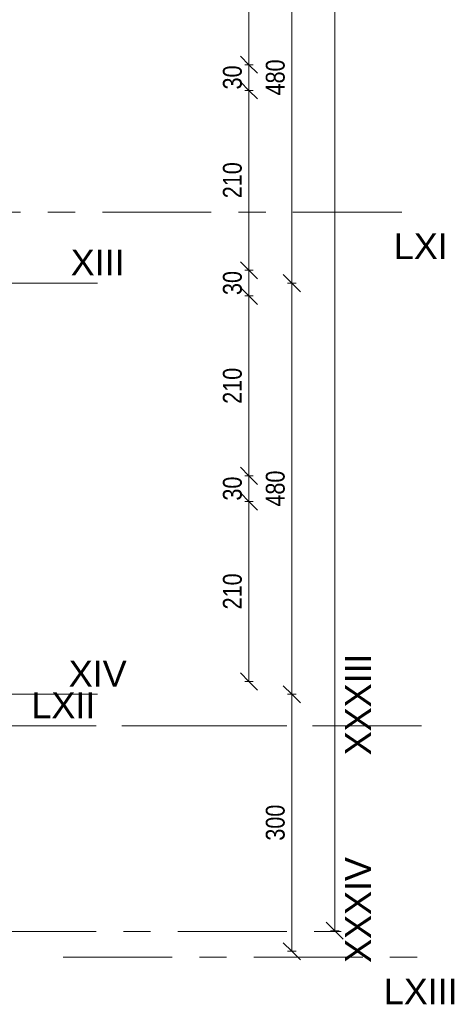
# Model space of a CAD drawing. Header units: centimetres. Extents: x -1743 to 21705, y -8842 to 3590.
# Tile 16 of 44: x 1252 to 1756, y 46 to 1196. Entities that reach past the tile are written whole.
import ezdxf

# ---------------------------------------------------------------- set-up
doc = ezdxf.new("R2010")
doc.units = ezdxf.units.CM
doc.linetypes.add('Oś', pattern=[222.25, 127, -31.75, 31.75, -31.75])
for name, color, linetype, lineweight in [('A-ANNO-DIMS', 211, 'Continuous', 13), ('A-ANNO-DIMS-100', 211, 'Continuous', 13), ('S-GRID', 1, 'Continuous', 13), ('S-GRID-IDEN', 1, 'Continuous', 13)]:
    doc.layers.add(name, color=color, linetype=linetype, lineweight=lineweight)
doc.styles.add('Arial Narrow_2', font='ARIALN.TTF', dxfattribs={"height": 22})
doc.styles.add('Arial_1', font='arial.ttf', dxfattribs={"height": 30})
doc.dimstyles.new('Diagonal_1_100__0_1__1', dxfattribs={"dimscale": 30.48, "dimtxt": 22.515481, "dimasz": 0.656168, "dimexe": 0.164042, "dimexo": 0.0625, "dimgap": 0.065617, "dimtad": 1, "dimdec": 1, "dimrnd": 0.1, "dimdsep": 46, "dimtxsty": 'Arial Narrow_2', "dimblk1": 'OBLIQUE', "dimblk2": 'OBLIQUE', "dimsah": 1, "dimcen": 0.09, "dimazin": 0, "dimtfac": 1, "dimtdec": 4, "dimtix": 1, "dimtmove": 0, "dimatfit": 3, "dimfxl": 0.164042, "dimfxlon": 1, "dimtvp": 1, "dimtolj": 1, "dimtzin": 0, "dimarcsym": 2})

# ---------------------------------------------------------------- blocks, each defined once
blk = doc.blocks.new('Pawilon J_rvt-1-6_piętro IV __13_80 m_ - stan istniejący')
at = {"layer": 'S-GRID', "linetype": 'Oś'}
for p, q in [((1125.8, 971.3), (1720.1, 971.3)), ((1720.1, 371.3), (1302.4, 371.3)), ((1302.4, 101.3), (1720.1, 101.3))]:
    blk.add_line(p, q, dxfattribs=at)
at = {"layer": 'S-GRID-IDEN', "char_height": 30, "attachment_point": 5, "line_spacing_factor": 0.936439, "style": 'Arial_1'}
for s, insert, width in [('\\pxqc,t4.23333,8.46667,12.7,16.93333,21.16667,25.4,29.63333,33.86667,38.1,42.33333,46.56667,50.8,55.03333,59.26667,63.5,67.73333,71.96667,76.2,80.43333,84.66667,88.9,93.13333,97.36667,101.6,105.83333,110.06667,114.3,118.53333,122.76667,127,131.23333,135.46667;{LXI}', (1719.3, 931.4), 63.5), ('\\pxqc,t4.23333,8.46667,12.7,16.93333,21.16667,25.4,29.63333,33.86667,38.1,42.33333,46.56667,50.8,55.03333,59.26667,63.5,67.73333,71.96667,76.2,80.43333,84.66667,88.9,93.13333,97.36667,101.6,105.83333,110.06667,114.3,118.53333,122.76667,127,131.23333,135.46667;{LXII}', (1302.6, 395.4), 75.4), ('\\pxqc,t4.23333,8.46667,12.7,16.93333,21.16667,25.4,29.63333,33.86667,38.1,42.33333,46.56667,50.8,55.03333,59.26667,63.5,67.73333,71.96667,76.2,80.43333,84.66667,88.9,93.13333,97.36667,101.6,105.83333,110.06667,114.3,118.53333,122.76667,127,131.23333,135.46667;{LXIII}', (1719.3, 61.4), 87.3)]:
    blk.add_mtext(s, dxfattribs=dict(at, insert=insert, width=width))
blk = doc.blocks.new('Pawilon F_rvt-1-6_piętro IV __13_80 m_ - stan istniejący')
at = {"layer": 'S-GRID', "linetype": 'Oś'}
for p, q in [((102.6, 371.3), (1638.2, 371.3)), ((102.6, 131.3), (1638.2, 131.3))]:
    blk.add_line(p, q, dxfattribs=at)
at = {"layer": 'S-GRID-IDEN', "char_height": 30, "attachment_point": 5, "rotation": 90, "line_spacing_factor": 0.936439, "style": 'Arial_1'}
for s, insert, width in [('\\pxqc,t4.23333,8.46667,12.7,16.93333,21.16667,25.4,29.63333,33.86667,38.1,42.33333,46.56667,50.8,55.03333,59.26667,63.5,67.73333,71.96667,76.2,80.43333,84.66667,88.9,93.13333,97.36667,101.6,105.83333,110.06667,114.3,118.53333,122.76667,127,131.23333,135.46667;{XXXIII}', (1646.1, 396.5), 117.8), ('\\pxqc,t4.23333,8.46667,12.7,16.93333,21.16667,25.4,29.63333,33.86667,38.1,42.33333,46.56667,50.8,55.03333,59.26667,63.5,67.73333,71.96667,76.2,80.43333,84.66667,88.9,93.13333,97.36667,101.6,105.83333,110.06667,114.3,118.53333,122.76667,127,131.23333,135.46667;{XXXIV}', (1646.1, 156.5), 122.4)]:
    blk.add_mtext(s, dxfattribs=dict(at, insert=insert, width=width))
blk = doc.blocks.new('DIMBLOCK146-6_piętro IV __13_80 m_ - stan istniejący')
at = {"layer": 'A-ANNO-DIMS-100'}
for p, q in [((1619, 2848.3), (1609, 2858.3)), ((1614, 2848.3), (1624, 2848.3)), ((1619, 2848.3), (1614, 2848.3)), ((1619, 132.3), (1619, 2848.3)), ((1619, 2848.3), (1629, 2838.3)), ((1619, 132.3), (1609, 142.3)), ((1614, 132.3), (1624, 132.3)), ((1619, 132.3), (1614, 132.3)), ((1619, 132.3), (1629, 122.3))]:
    blk.add_line(p, q, dxfattribs=at)
at = {"layer": 'A-ANNO-DIMS-100', "color": 0, "insert": (1588.6, 1462.4), "char_height": 22, "width": 66.903, "attachment_point": 1, "rotation": 90, "line_spacing_factor": 0.974696, "style": 'Arial Narrow_2'}
blk.add_mtext('2716', dxfattribs=at)
blk = doc.blocks.new('_Oblique')
at = {"color": 0, "linetype": 'ByBlock', "lineweight": -2}
blk.add_line((-0.5, -0.5), (0.5, 0.5), dxfattribs=at)
blk = doc.blocks.new('DIMBLOCK147-6_piętro IV __13_80 m_ - stan istniejący')
at = {"layer": 'A-ANNO-DIMS-100'}
for p, q in [((1519, 633.3), (1509, 643.3)), ((1514, 633.3), (1524, 633.3)), ((1519, 633.3), (1514, 633.3)), ((1519, 423.3), (1519, 633.3)), ((1519, 633.3), (1529, 623.3)), ((1519, 423.3), (1509, 433.3)), ((1514, 423.3), (1524, 423.3)), ((1519, 423.3), (1514, 423.3)), ((1519, 423.3), (1529, 413.3))]:
    blk.add_line(p, q, dxfattribs=at)
at = {"layer": 'A-ANNO-DIMS-100', "color": 0, "insert": (1488.6, 507.4), "char_height": 22, "width": 50.177, "attachment_point": 1, "rotation": 90, "line_spacing_factor": 0.974696, "style": 'Arial Narrow_2'}
blk.add_mtext('210', dxfattribs=at)
blk = doc.blocks.new('DIMBLOCK148-6_piętro IV __13_80 m_ - stan istniejący')
at = {"layer": 'A-ANNO-DIMS-100'}
for p, q in [((1519, 663.3), (1509, 673.3)), ((1514, 663.3), (1524, 663.3)), ((1519, 663.3), (1514, 663.3)), ((1519, 633.3), (1519, 663.3)), ((1519, 663.3), (1529, 653.3)), ((1519, 633.3), (1509, 643.3)), ((1514, 633.3), (1524, 633.3)), ((1519, 633.3), (1514, 633.3)), ((1519, 633.3), (1529, 623.3))]:
    blk.add_line(p, q, dxfattribs=at)
at = {"layer": 'A-ANNO-DIMS-100', "color": 0, "insert": (1488.6, 634.4), "char_height": 22, "width": 33.452, "attachment_point": 1, "rotation": 90, "line_spacing_factor": 0.974696, "style": 'Arial Narrow_2'}
blk.add_mtext('30', dxfattribs=at)
blk = doc.blocks.new('DIMBLOCK149-6_piętro IV __13_80 m_ - stan istniejący')
at = {"layer": 'A-ANNO-DIMS-100'}
for p, q in [((1519, 873.3), (1509, 883.3)), ((1514, 873.3), (1524, 873.3)), ((1519, 873.3), (1514, 873.3)), ((1519, 663.3), (1519, 873.3)), ((1519, 873.3), (1529, 863.3)), ((1519, 663.3), (1509, 673.3)), ((1514, 663.3), (1524, 663.3)), ((1519, 663.3), (1514, 663.3)), ((1519, 663.3), (1529, 653.3))]:
    blk.add_line(p, q, dxfattribs=at)
at = {"layer": 'A-ANNO-DIMS-100', "color": 0, "insert": (1488.6, 747.4), "char_height": 22, "width": 50.177, "attachment_point": 1, "rotation": 90, "line_spacing_factor": 0.974696, "style": 'Arial Narrow_2'}
blk.add_mtext('210', dxfattribs=at)
blk = doc.blocks.new('DIMBLOCK150-6_piętro IV __13_80 m_ - stan istniejący')
at = {"layer": 'A-ANNO-DIMS-100'}
for p, q in [((1519, 903.3), (1509, 913.3)), ((1514, 903.3), (1524, 903.3)), ((1519, 903.3), (1514, 903.3)), ((1519, 873.3), (1519, 903.3)), ((1519, 903.3), (1529, 893.3)), ((1519, 873.3), (1509, 883.3)), ((1514, 873.3), (1524, 873.3)), ((1519, 873.3), (1514, 873.3)), ((1519, 873.3), (1529, 863.3))]:
    blk.add_line(p, q, dxfattribs=at)
at = {"layer": 'A-ANNO-DIMS-100', "color": 0, "insert": (1488.6, 874.4), "char_height": 22, "width": 33.452, "attachment_point": 1, "rotation": 90, "line_spacing_factor": 0.974696, "style": 'Arial Narrow_2'}
blk.add_mtext('30', dxfattribs=at)
blk = doc.blocks.new('DIMBLOCK151-6_piętro IV __13_80 m_ - stan istniejący')
at = {"layer": 'A-ANNO-DIMS-100'}
for p, q in [((1519, 1113.3), (1509, 1123.3)), ((1514, 1113.3), (1524, 1113.3)), ((1519, 1113.3), (1514, 1113.3)), ((1519, 903.3), (1519, 1113.3)), ((1519, 1113.3), (1529, 1103.3)), ((1519, 903.3), (1509, 913.3)), ((1514, 903.3), (1524, 903.3)), ((1519, 903.3), (1514, 903.3)), ((1519, 903.3), (1529, 893.3))]:
    blk.add_line(p, q, dxfattribs=at)
at = {"layer": 'A-ANNO-DIMS-100', "color": 0, "insert": (1488.6, 987.4), "char_height": 22, "width": 50.177, "attachment_point": 1, "rotation": 90, "line_spacing_factor": 0.974696, "style": 'Arial Narrow_2'}
blk.add_mtext('210', dxfattribs=at)
blk = doc.blocks.new('DIMBLOCK152-6_piętro IV __13_80 m_ - stan istniejący')
at = {"layer": 'A-ANNO-DIMS-100'}
for p, q in [((1519, 1143.3), (1509, 1153.3)), ((1514, 1143.3), (1524, 1143.3)), ((1519, 1143.3), (1514, 1143.3)), ((1519, 1113.3), (1519, 1143.3)), ((1519, 1143.3), (1529, 1133.3)), ((1519, 1113.3), (1509, 1123.3)), ((1514, 1113.3), (1524, 1113.3)), ((1519, 1113.3), (1514, 1113.3)), ((1519, 1113.3), (1529, 1103.3))]:
    blk.add_line(p, q, dxfattribs=at)
at = {"layer": 'A-ANNO-DIMS-100', "color": 0, "insert": (1488.6, 1114.4), "char_height": 22, "width": 33.452, "attachment_point": 1, "rotation": 90, "line_spacing_factor": 0.974696, "style": 'Arial Narrow_2'}
blk.add_mtext('30', dxfattribs=at)
blk = doc.blocks.new('DIMBLOCK153-6_piętro IV __13_80 m_ - stan istniejący')
at = {"layer": 'A-ANNO-DIMS-100'}
for p, q in [((1519, 1353.3), (1509, 1363.3)), ((1514, 1353.3), (1524, 1353.3)), ((1519, 1353.3), (1514, 1353.3)), ((1519, 1143.3), (1519, 1353.3)), ((1519, 1353.3), (1529, 1343.3)), ((1519, 1143.3), (1509, 1153.3)), ((1514, 1143.3), (1524, 1143.3)), ((1519, 1143.3), (1514, 1143.3)), ((1519, 1143.3), (1529, 1133.3))]:
    blk.add_line(p, q, dxfattribs=at)
at = {"layer": 'A-ANNO-DIMS-100', "color": 0, "insert": (1488.6, 1227.4), "char_height": 22, "width": 50.177, "attachment_point": 1, "rotation": 90, "line_spacing_factor": 0.974696, "style": 'Arial Narrow_2'}
blk.add_mtext('210', dxfattribs=at)
blk = doc.blocks.new('DIMBLOCK237-6_piętro IV __13_80 m_ - stan istniejący')
at = {"layer": 'A-ANNO-DIMS-100'}
for p, q in [((1569, 408.3), (1559, 418.3)), ((1564, 408.3), (1574, 408.3)), ((1569, 408.3), (1564, 408.3)), ((1569, 108.3), (1569, 408.3)), ((1569, 408.3), (1579, 398.3)), ((1569, 108.3), (1559, 118.3)), ((1564, 108.3), (1574, 108.3)), ((1569, 108.3), (1564, 108.3)), ((1569, 108.3), (1579, 98.3))]:
    blk.add_line(p, q, dxfattribs=at)
at = {"layer": 'A-ANNO-DIMS-100', "color": 0, "insert": (1538.6, 237.4), "char_height": 22, "width": 50.177, "attachment_point": 1, "rotation": 90, "line_spacing_factor": 0.974696, "style": 'Arial Narrow_2'}
blk.add_mtext('300', dxfattribs=at)
blk = doc.blocks.new('DIMBLOCK238-6_piętro IV __13_80 m_ - stan istniejący')
at = {"layer": 'A-ANNO-DIMS-100'}
for p, q in [((1569, 888.3), (1559, 898.3)), ((1564, 888.3), (1574, 888.3)), ((1569, 888.3), (1564, 888.3)), ((1569, 408.3), (1569, 888.3)), ((1569, 888.3), (1579, 878.3)), ((1569, 408.3), (1559, 418.3)), ((1564, 408.3), (1574, 408.3)), ((1569, 408.3), (1564, 408.3)), ((1569, 408.3), (1579, 398.3))]:
    blk.add_line(p, q, dxfattribs=at)
at = {"layer": 'A-ANNO-DIMS-100', "color": 0, "insert": (1538.6, 627.4), "char_height": 22, "width": 50.177, "attachment_point": 1, "rotation": 90, "line_spacing_factor": 0.974696, "style": 'Arial Narrow_2'}
blk.add_mtext('480', dxfattribs=at)
blk = doc.blocks.new('DIMBLOCK239-6_piętro IV __13_80 m_ - stan istniejący')
at = {"layer": 'A-ANNO-DIMS-100'}
for p, q in [((1569, 1368.3), (1559, 1378.3)), ((1564, 1368.3), (1574, 1368.3)), ((1569, 1368.3), (1564, 1368.3)), ((1569, 888.3), (1569, 1368.3)), ((1569, 1368.3), (1579, 1358.3)), ((1569, 888.3), (1559, 898.3)), ((1564, 888.3), (1574, 888.3)), ((1569, 888.3), (1564, 888.3)), ((1569, 888.3), (1579, 878.3))]:
    blk.add_line(p, q, dxfattribs=at)
at = {"layer": 'A-ANNO-DIMS-100', "color": 0, "insert": (1538.6, 1107.4), "char_height": 22, "width": 50.177, "attachment_point": 1, "rotation": 90, "line_spacing_factor": 0.974696, "style": 'Arial Narrow_2'}
blk.add_mtext('480', dxfattribs=at)

msp = doc.modelspace()

# ---------------------------------------------------------------- linework, layer by layer
at = {"layer": 'S-GRID', "linetype": 'Oś'}
for p, q in [((1342.46, 888.33), (-1368.76, 888.33)), ((1342.46, 408.33), (-1368.76, 408.33))]:
    msp.add_line(p, q, dxfattribs=at)

# ---------------------------------------------------------------- block references
at = {"lineweight": 5}
for name in ['Pawilon J_rvt-1-6_piętro IV __13_80 m_ - stan istniejący', 'Pawilon F_rvt-1-6_piętro IV __13_80 m_ - stan istniejący']:
    msp.add_blockref(name, (0, 0), dxfattribs=at)

# ---------------------------------------------------------------- texts
at = {"layer": 'S-GRID-IDEN', "char_height": 30, "attachment_point": 5, "line_spacing_factor": 0.936439, "style": 'Arial_1'}
for s, insert, width in [('\\pxqc,t4.23333,8.46667,12.7,16.93333,21.16667,25.4,29.63333,33.86667,38.1,42.33333,46.56667,50.8,55.03333,59.26667,63.5,67.73333,71.96667,76.2,80.43333,84.66667,88.9,93.13333,97.36667,101.6,105.83333,110.06667,114.3,118.53333,122.76667,127,131.23333,135.46667;{XIII}', (1342.64, 912.39), 63.5), ('\\pxqc,t4.23333,8.46667,12.7,16.93333,21.16667,25.4,29.63333,33.86667,38.1,42.33333,46.56667,50.8,55.03333,59.26667,63.5,67.73333,71.96667,76.2,80.43333,84.66667,88.9,93.13333,97.36667,101.6,105.83333,110.06667,114.3,118.53333,122.76667,127,131.23333,135.46667;{XIV}', (1342.64, 432.39), 68.1)]:
    msp.add_mtext(s, dxfattribs=dict(at, insert=insert, width=width))

# ---------------------------------------------------------------- dimensions: what is measured, and where the dimension line sits
at = {"layer": 'A-ANNO-DIMS'}
for base, p1, p2, override, picture, middle in [((1618.99, 2848.33), (1613.99, 132.33), (1613.99, 2848.33), {"dimpost": '<>', "dimfxl": 2716}, 'DIMBLOCK146-6_piętro IV __13_80 m_ - stan istniejący', (1605.76, 1490.33)), ((1568.99, 1368.33), (1563.99, 888.33), (1563.99, 1368.33), {"dimpost": '<>', "dimfxl": 480}, 'DIMBLOCK239-6_piętro IV __13_80 m_ - stan istniejący', (1555.76, 1128.33)), ((1518.99, 1353.33), (1513.99, 1143.33), (1513.99, 1353.33), {"dimpost": '<>', "dimfxl": 210}, 'DIMBLOCK153-6_piętro IV __13_80 m_ - stan istniejący', (1505.76, 1248.33)), ((1518.99, 1143.33), (1513.99, 1113.33), (1513.99, 1143.33), {"dimpost": '<>', "dimfxl": 30}, 'DIMBLOCK152-6_piętro IV __13_80 m_ - stan istniejący', (1505.76, 1128.33)), ((1518.99, 1113.33), (1513.99, 903.33), (1513.99, 1113.33), {"dimpost": '<>', "dimfxl": 210}, 'DIMBLOCK151-6_piętro IV __13_80 m_ - stan istniejący', (1505.76, 1008.33)), ((1518.99, 903.33), (1513.99, 873.33), (1513.99, 903.33), {"dimpost": '<>', "dimfxl": 30}, 'DIMBLOCK150-6_piętro IV __13_80 m_ - stan istniejący', (1505.76, 888.33)), ((1568.99, 888.33), (1563.99, 408.33), (1563.99, 888.33), {"dimpost": '<>', "dimfxl": 480}, 'DIMBLOCK238-6_piętro IV __13_80 m_ - stan istniejący', (1555.76, 648.33)), ((1518.99, 873.33), (1513.99, 663.33), (1513.99, 873.33), {"dimpost": '<>', "dimfxl": 210}, 'DIMBLOCK149-6_piętro IV __13_80 m_ - stan istniejący', (1505.76, 768.33)), ((1518.99, 663.33), (1513.99, 633.33), (1513.99, 663.33), {"dimpost": '<>', "dimfxl": 30}, 'DIMBLOCK148-6_piętro IV __13_80 m_ - stan istniejący', (1505.76, 648.33)), ((1518.99, 633.33), (1513.99, 423.33), (1513.99, 633.33), {"dimpost": '<>', "dimfxl": 210}, 'DIMBLOCK147-6_piętro IV __13_80 m_ - stan istniejący', (1505.76, 528.33)), ((1568.99, 408.33), (1563.99, 108.33), (1563.99, 408.33), {"dimpost": '<>', "dimfxl": 300}, 'DIMBLOCK237-6_piętro IV __13_80 m_ - stan istniejący', (1555.76, 258.33))]:
    dim = msp.add_linear_dim(base=base, p1=p1, p2=p2, angle=90, dimstyle='Diagonal_1_100__0_1__1', override=override, dxfattribs=at)
    dim.commit()
    dim.dimension.update_dxf_attribs({"geometry": picture, "text_midpoint": middle})

doc.saveas('drawing.dxf')
